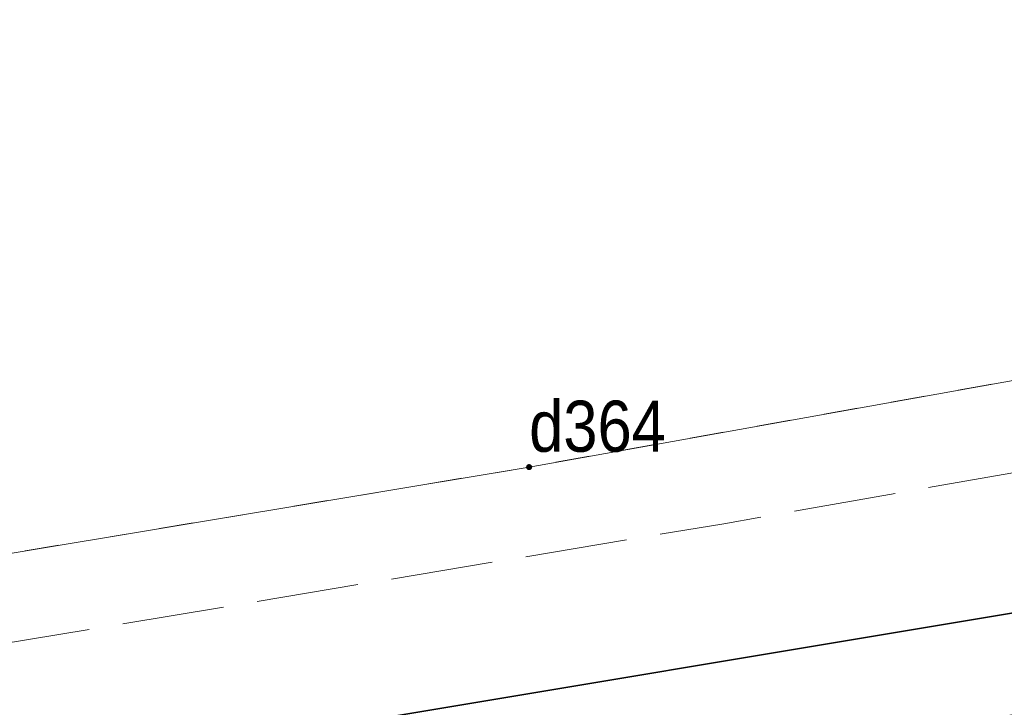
# Model space of a CAD drawing. Header units: metres. Extents: x 5590113 to 5596324, y 5910954 to 5916249.
# Tile 119 of 256: x 5592363 to 5592377, y 5913861 to 5913871. Entities that reach past the tile are written whole.
import ezdxf
from ezdxf.enums import TextEntityAlignment as Align

# ---------------------------------------------------------------- set-up
doc = ezdxf.new("R2010")
doc.units = ezdxf.units.M
for name, pattern in [('1.5_0.5', [2, 1.5, -0.5]), ('219-500', [0]), ('egug-500', [1, 0.5, -0.5])]:
    doc.linetypes.add(name, pattern=pattern)
doc.layers.get('0').update_dxf_attribs({"color": 2, "lineweight": 5})
doc.styles.get("Standard").update_dxf_attribs({"font": 'Working1250', "width": 0.75})

# ---------------------------------------------------------------- blocks, each defined once
blk = doc.blocks.new('203')
at = {"linetype": 'Continuous', "lineweight": 0}
h = blk.add_hatch(color=0, dxfattribs=at)
edge = h.paths.add_edge_path()
edge.add_arc((0, 0), 0.045, 0, 360)

msp = doc.modelspace()

# ---------------------------------------------------------------- linework, layer by layer
at = {"layer": '218-kontur użytku gruntowego', "color": 3, "linetype": 'egug-500', "lineweight": 18, "flags": 128}
for points in [[(5592380.92, 5913866.13), (5592370.19, 5913864.21)], [(5592370.19, 5913864.21), (5592058.54, 5913812.43)]]:
    msp.add_lwpolyline(points, dxfattribs=at)
at = {"layer": '219-działka ewidencyjna', "color": 7, "linetype": '219-500', "lineweight": 18, "flags": 128}
for points in [[(5592557.82, 5913897.8), (5592370.19, 5913864.21)], [(5592370.19, 5913864.21), (5592058.54, 5913812.43)]]:
    msp.add_lwpolyline(points, dxfattribs=at)
at = {"layer": 'jezdnia', "color": 7, "linetype": '1.5_0.5', "lineweight": 18, "flags": 128}
msp.add_lwpolyline([(5592560.99, 5913894.76), (5592553.13, 5913893.66), (5592520.14, 5913887.77), (5592491.52, 5913883.28), (5592458.32, 5913877.68), (5592416.27, 5913870.99), (5592373.05, 5913863.38), (5592352.68, 5913859.99), (5592330.83, 5913856.66), (5592283.81, 5913848.84), (5592244.88, 5913842.4), (5592214.54, 5913837.41), (5592203.81, 5913835.32), (5592192.93, 5913833.35), (5592166.93, 5913828.92), (5592165.48, 5913828.94), (5592123.61, 5913821.77), (5592082.5, 5913814.97), (5592067.6, 5913812.64), (5592031.69, 5913807.16), (5591998.21, 5913803.27), (5591972.59, 5913802.11), (5591926.27, 5913805.12), (5591886.88, 5913807.05), (5591845.55, 5913811.02), (5591803.02, 5913811.83), (5591766.74, 5913808.84), (5591732.5, 5913804.67), (5591705.28, 5913800.32), (5591668.78, 5913797.06), (5591634.69, 5913796.49), (5591598.47, 5913799.1), (5591565.49, 5913804.14), (5591540.23, 5913809.45), (5591506.34, 5913816.27), (5591458.05, 5913827.41), (5591453.24, 5913828.16), (5591421.71, 5913834.47), (5591390.53, 5913842.74), (5591354.23, 5913854.1), (5591312.27, 5913868.45), (5591274.04, 5913883.22), (5591233.07, 5913899.1), (5591200.87, 5913911.39), (5591162.67, 5913925.55), (5591130.64, 5913935.4), (5591105.4, 5913943.68), (5591044.92, 5913959.09), (5591024.46, 5913963.59), (5591008.7, 5913966.62), (5590976.04, 5913972.91), (5590941.85, 5913979.75), (5590913.38, 5913985.42), (5590877.77, 5913992.4), (5590854.68, 5913997.09), (5590852.5, 5913997.19), (5590816.95, 5914004.36), (5590782.36, 5914010.89), (5590754.44, 5914016.91), (5590709.64, 5914024.79), (5590709.21, 5914022.18), (5590749.8, 5914013.31), (5590753.11, 5914013.34), (5590782.23, 5914007.74), (5590816.82, 5914001.24), (5590852.44, 5913993.82), (5590879.89, 5913988.56), (5590912.22, 5913981.93), (5590941.97, 5913975.9), (5590975.47, 5913970.01), (5591007.31, 5913963.38), (5591024.35, 5913960.24), (5591047.8, 5913954.44), (5591096, 5913941.57), (5591104.19, 5913940.01), (5591124.79, 5913934.11), (5591163.32, 5913921.5), (5591198.29, 5913908.21), (5591231.15, 5913896.02), (5591272.44, 5913880.05), (5591309.63, 5913865.7), (5591352.73, 5913850.65), (5591389.8, 5913839.1), (5591420.47, 5913830.45), (5591452.72, 5913823.59), (5591457.45, 5913822.39), (5591506.45, 5913812.81), (5591539.66, 5913806), (5591564.06, 5913801.02), (5591597.32, 5913795.5), (5591634.93, 5913792.63), (5591667.6, 5913793.11), (5591705.47, 5913796.78), (5591732.98, 5913800.51), (5591765.54, 5913805.17), (5591804.19, 5913807.96), (5591845.83, 5913807.23), (5591886.6, 5913803.45), (5591925.53, 5913800.19), (5591972.88, 5913798.36), (5591998.22, 5913799.49), (5592032.46, 5913803.33), (5592069.13, 5913809.26), (5592083.37, 5913811.57), (5592123.83, 5913818.15), (5592166.61, 5913825.31), (5592168.39, 5913825.99), (5592193.16, 5913830.14), (5592204.68, 5913831.77), (5592214.53, 5913833.6), (5592246.06, 5913838.68), (5592288.1, 5913845.58), (5592332.49, 5913853.22), (5592373.92, 5913860.02), (5592415.49, 5913866.89), (5592458.06, 5913874), (5592486.91, 5913878.43), (5592520.25, 5913884.08), (5592553.8, 5913890), (5592559.95, 5913891.17)], close=True, dxfattribs=at)
at = {"layer": 'tor', "color": 7, "linetype": 'CONTINUOUS', "lineweight": 35, "flags": 128}
msp.add_lwpolyline([(5593104.26, 5913984.29), (5592952.77, 5913958.68), (5592882.44, 5913946.82), (5592818.12, 5913935.98), (5592604.51, 5913900.15), (5592483.84, 5913879.81), (5592336.38, 5913855.26), (5592237.65, 5913838.91), (5592041.6, 5913806.49), (5591989.84, 5913800.72), (5591953.24, 5913800), (5591891.63, 5913804.31), (5591858.74, 5913807.76), (5591815.59, 5913809.65), (5591787.05, 5913808.64), (5591694.13, 5913797.12), (5591644.74, 5913794.13), (5591594.03, 5913797.66), (5591572.2, 5913801.11), (5591544.02, 5913806.6)], dxfattribs=at)

# ---------------------------------------------------------------- block references
at = {"layer": '203-punkt graniczny', "color": 7, "linetype": 'CONTINUOUS', "lineweight": 18}
msp.add_blockref('203', (5592370.19, 5913864.21), dxfattribs=at)

# ---------------------------------------------------------------- texts
at = {"layer": '203-punkt graniczny-Atr103', "color": 7, "width": 0.9}
msp.add_text('d364', height=0.75, dxfattribs=at).set_placement((5592370.19, 5913864.21), align=Align.BOTTOM_LEFT)
msp.add_text('d364', height=0.75, dxfattribs=at).set_placement((5592370.19, 5913864.21), align=Align.BOTTOM_LEFT)

doc.saveas('drawing.dxf')
